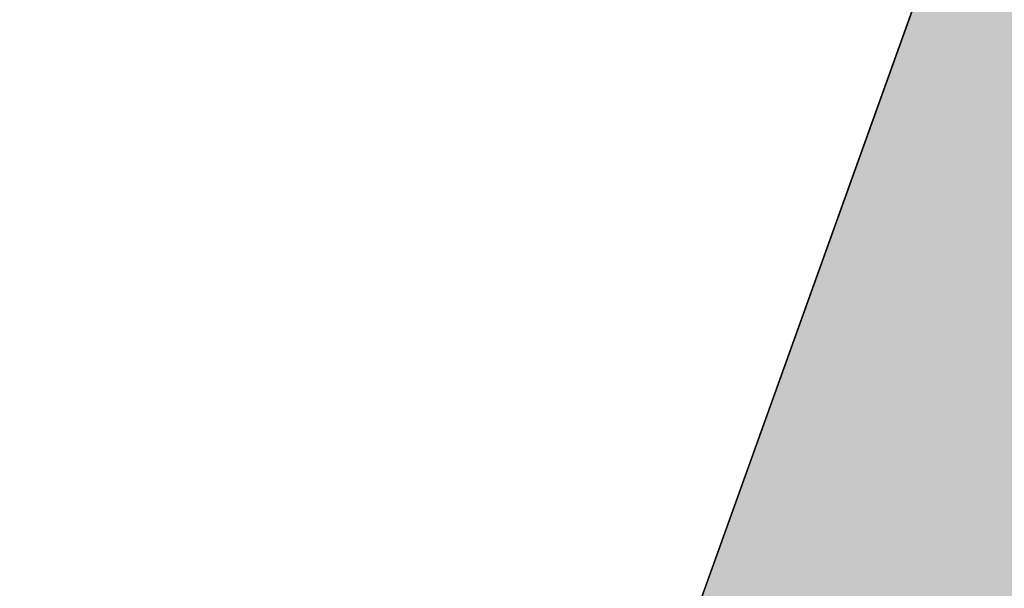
# Model space of a CAD drawing. Header units: millimetres. Extents: x -79464 to -76785, y -3788210 to -3782955.
# Tile 35 of 131: x -78332.5663 to -78332.5327, y -3785140.0007 to -3785139.9813. Entities that reach past the tile are written whole.
import ezdxf

# ---------------------------------------------------------------- set-up
doc = ezdxf.new("R2010")
doc.units = ezdxf.units.MM
doc.header["$LTSCALE"] = 8
doc.header["$MEASUREMENT"] = 0
doc.layers.add('VPM TEMPLATE', color=7, linetype='Continuous')

msp = doc.modelspace()

# ---------------------------------------------------------------- hatches: boundary and pattern name
at = {"layer": 'VPM TEMPLATE'}
for color, points in [(7, [(-78332.198456, -3785139.97591), (-78332.53405, -3785139.97591), (-78332.730966, -3785140.523891), (-78331.656554, -3785141.057211)]), (3, [(-78332.53405, -3785139.97591), (-78332.198456, -3785139.97591), (-78331.656554, -3785141.057211), (-78332.730966, -3785140.523891)])]:
    msp.add_hatch(color=color, dxfattribs=at).paths.add_polyline_path(points, flags=0)

# ---------------------------------------------------------------- linework, layer by layer
at = {"layer": 'VPM TEMPLATE', "color": 7, "lineweight": 18}
msp.add_line((-78332.53405, -3785139.97591), (-78332.730966, -3785140.523891), dxfattribs=at)
at = {"layer": 'VPM TEMPLATE', "color": 7}
msp.add_lwpolyline([(-78332.198456, -3785139.97591), (-78332.53405, -3785139.97591), (-78332.730966, -3785140.523891), (-78331.656554, -3785141.057211), (-78332.198456, -3785139.97591), (-78332.198456, -3785139.97591)], dxfattribs=at)
at = {"layer": 'VPM TEMPLATE', "color": 3}
msp.add_lwpolyline([(-78332.53405, -3785139.97591), (-78332.198456, -3785139.97591), (-78331.656554, -3785141.057211), (-78332.730966, -3785140.523891), (-78332.53405, -3785139.97591), (-78332.53405, -3785139.97591)], dxfattribs=at)

doc.saveas('drawing.dxf')
